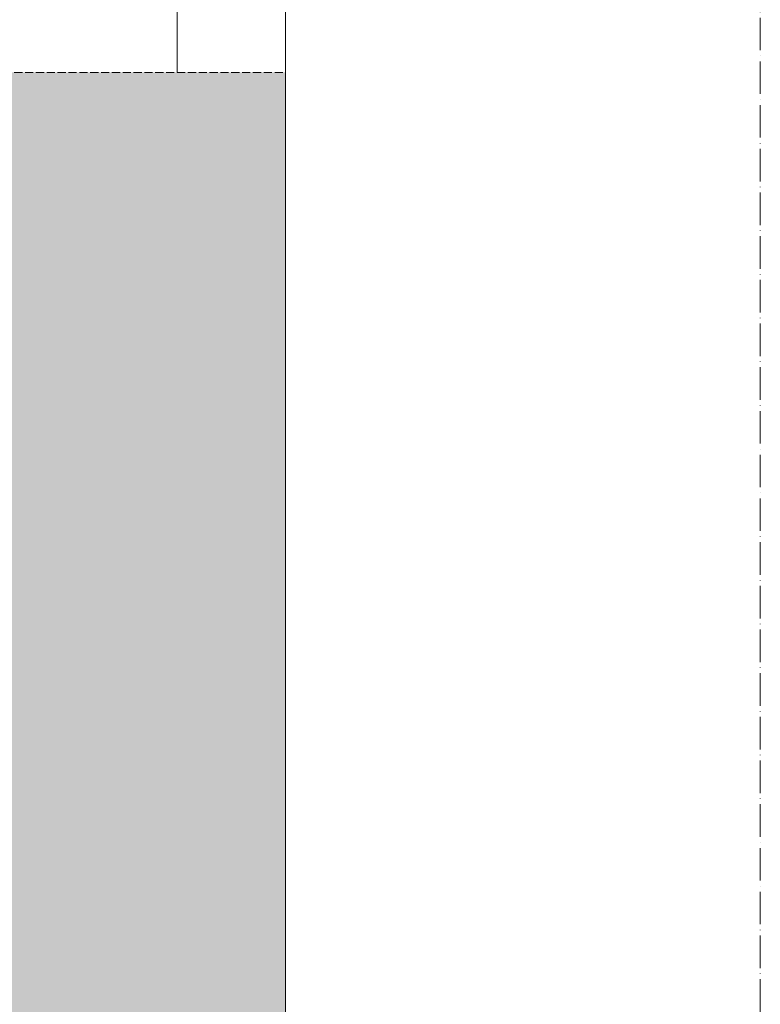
# Model space of a CAD drawing. Header units: millimetres. Extents: x -5998 to 63709, y -2391 to 8822.
# Tile 251 of 256: x 51395 to 51668, y 3092 to 3454. Entities that reach past the tile are written whole.
import ezdxf

# ---------------------------------------------------------------- set-up
doc = ezdxf.new("R2010")
doc.units = ezdxf.units.MM
doc.linetypes.add('_Tracejado médio', pattern=[4, 3, -1])
doc.linetypes.add('_Traço - ponto', pattern=[16, 12, -2, 0, -2])
for name, color, linetype, lineweight in [('A-GLAZ', 151, 'Continuous', 18), ('A-WALL', 113, 'Continuous', 25), ('M-EQPM', 50, 'Continuous', 25), ('S-GRID', 1, 'Continuous', 9)]:
    doc.layers.add(name, color=color, linetype=linetype, lineweight=lineweight)

# ---------------------------------------------------------------- blocks, each defined once
blk = doc.blocks.new('Window_CV - Window_CV - 1 divisão-4329170-ELEVAÇÃO 4 - MANTER _ DEMOLIR')
at = {"layer": 'A-GLAZ'}
blk.add_line((11913.49, 3435), (11913.49, 3630), dxfattribs=at)
blk = doc.blocks.new('Outdoor_Condenser_Unit_Single_Fan_15958 - Generic _Without Brackets_-4065094-ELEVAÇÃO 4 - MANTER _ DEMOLIR')
at = {"layer": 'M-EQPM', "linetype": '_Tracejado médio', "lineweight": 18}
blk.add_hatch(color=41, dxfattribs=at).paths.add_polyline_path([(11953.49, 2780), (11953.49, 3435), (11633.49, 3435), (11633.49, 2780), (11887.83, 2780)], flags=0)
at = {"layer": 'M-EQPM', "color": 30, "linetype": '_Tracejado médio', "lineweight": 18}
blk.add_line((11633.49, 3435), (11953.49, 3435), dxfattribs=at)

msp = doc.modelspace()

# ---------------------------------------------------------------- linework, layer by layer
at = {"layer": 'A-WALL', "lineweight": 18}
msp.add_line((51492.98, 1280), (51492.98, 5173.8), dxfattribs=at)
at = {"layer": 'S-GRID', "linetype": '_Traço - ponto'}
msp.add_line((51667.98, -2385.06), (51667.98, 8321.87), dxfattribs=at)

# ---------------------------------------------------------------- block references
at = {"layer": 'A-GLAZ'}
msp.add_blockref('Window_CV - Window_CV - 1 divisão-4329170-ELEVAÇÃO 4 - MANTER _ DEMOLIR', (39539.48, 0), dxfattribs=at)
at = {"layer": 'M-EQPM', "color": 30, "linetype": '_Tracejado médio', "lineweight": 18}
msp.add_blockref('Outdoor_Condenser_Unit_Single_Fan_15958 - Generic _Without Brackets_-4065094-ELEVAÇÃO 4 - MANTER _ DEMOLIR', (39539.48, 0), dxfattribs=at)

doc.saveas('drawing.dxf')
